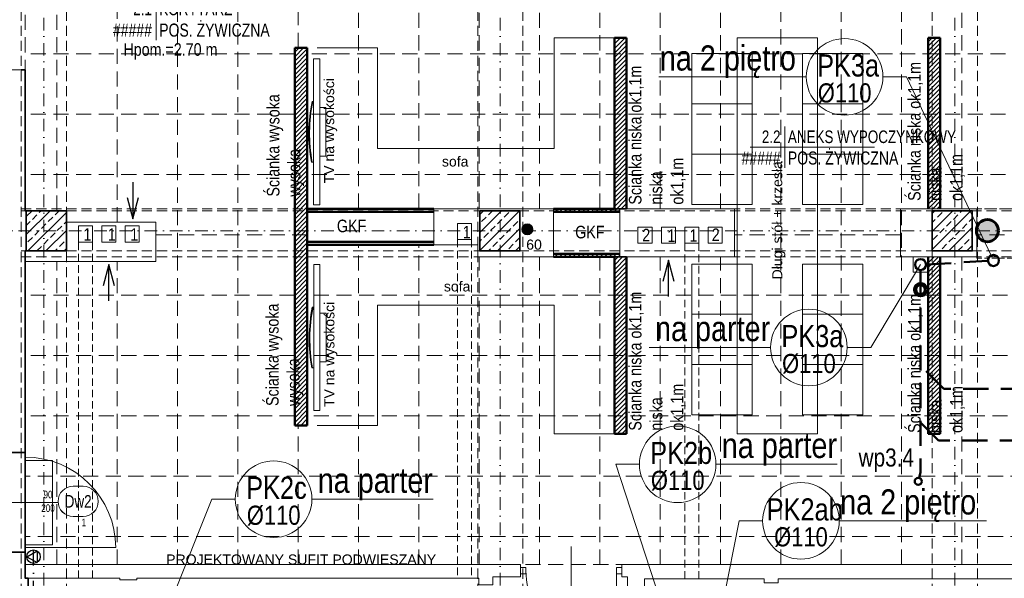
# Model space of a CAD drawing. Header units: millimetres. Extents: x -96593 to 66336, y -23969 to 7139.
# Tile 25 of 256: x -90263 to -89284, y -11182 to -10626. Entities that reach past the tile are written whole.
import ezdxf
from ezdxf.enums import TextEntityAlignment as Align

# ---------------------------------------------------------------- set-up
doc = ezdxf.new("R2010")
doc.units = ezdxf.units.MM
for name, pattern in [('DASHDOT', [1, 0.5, -0.25, 0, -0.25]), ('DASHED', [0.75, 0.5, -0.25]), ('DASHEDX2', [1.5, 1, -0.5])]:
    doc.linetypes.add(name, pattern=pattern)
for name, color, linetype, lineweight in [('!MARIUSZ', 220, 'Continuous', 35), ('BA_drz', 7, 'Continuous', 18), ('BA_KS_ist.', 34, 'Continuous', 50), ('BA_met', 7, 'Continuous', 18), ('BA_sym', 7, 'Continuous', 18), ('BA_txc', 1, 'Continuous', 18), ('BA_txs', 2, 'Continuous', 18), ('mm_klima_PROJ', 86, 'Continuous', 35), ('mm_klimatyzacja', 94, 'Continuous', 50), ('MM_KS_OPISY', 7, 'Continuous', 9), ('mm_SKROPLINY', 3, 'DASHDOT', 30), ('mm_went_opis', 7, 'Continuous', 15), ('PG_KANALIZACJA', 7, 'Continuous', 18), ('PG_KONSTRUKCJA', 5, 'Continuous', 35), ('PG_OSIE', 1, 'DASHDOT', 18), ('PG_PODCIĄGI', 1, 'DASHED', 18), ('PG_PRZERYWANE_ŚREDNIE', 1, 'DASHEDX2', 18), ('PG_SZRAF', 1, 'Continuous', 18), ('PG_WIDOKOWE_CIENKIE', 1, 'Continuous', 18), ('PG_WYPOSAŻENIE', 1, 'Continuous', 18), ('PG_ŚCIANY_DZIAŁOWE', 3, 'Continuous', 18), ('PG_ŚCIANY_SŁUPY', 4, 'Continuous', 35), ('Wyposażenie', 134, 'Continuous', 18)]:
    doc.layers.add(name, color=color, linetype=linetype, lineweight=lineweight)
doc.layers.add('BA_pom', color=6, linetype='Continuous', lineweight=18, plot=False)
doc.styles.add('BIKTS', font='bikromsw.shx', dxfattribs={"width": 0.85})
doc.styles.add('ROMANS', font='bikromsw.shx', dxfattribs={"width": 0.8})
doc.styles.get("Standard").update_dxf_attribs({"font": 'arial.ttf'})
pattern_1 = [(45, (-8805.7846, 2203.747), (-2.245064, 2.245064), [])]

# ---------------------------------------------------------------- blocks, each defined once
blk = doc.blocks.new('A$C4120e4f7')
at = {"linetype": 'DASHED', "ltscale": 10}
blk.add_line((40, 49), (40, 0), dxfattribs=at)
blk.add_lwpolyline([(0, 49), (80, 49), (80, 0), (0, 0)], close=True, dxfattribs=at)
blk = doc.blocks.new('A$C243F7E6F')
at = {"layer": 'PG_SZRAF'}
h = blk.add_hatch(dxfattribs=at)
h.set_pattern_fill('ANSI33', color=256, scale=2)
h.set_pattern_definition([(45, (-6891.598, -2675.306), (-8.980256, 8.980256), []), (45, (-6882.618, -2675.306), (-8.980256, 8.980256), [6.35, -3.175])])
h.paths.add_polyline_path([(0, 0), (40, 0), (40, -40), (0, -40)])
at = {"layer": 'PG_KONSTRUKCJA'}
blk.add_lwpolyline([(0, 0), (40, 0), (40, -40), (0, -40), (0, 0)], dxfattribs=at)
blk = doc.blocks.new('dr1h901')
at = {"color": 0}
blk.add_line((-0.5, 0), (-0.5, 1), dxfattribs=at)
blk.add_line((0, 0.362), (0, -0.266))
blk.add_arc((-0.5, 0), 1, 0, 90, dxfattribs=at)
blk = doc.blocks.new('A$Ca59fcd27')
at = {"layer": '!MARIUSZ', "color": 116, "lineweight": 5, "true_color": 0x136734}
for p, q in [((0, 50), (60, 50)), ((0, 0), (0, 50)), ((60, 50), (60, 0)), ((60, 0), (0, 0))]:
    blk.add_line(p, q, dxfattribs=at)
blk = doc.blocks.new('bikmet')
blk.add_line((0, 1.65), (0, -1.65))
at = {"style": 'ROMANS', "width": 0.8}
blk.add_attdef('NRPOM', text='', height=1, dxfattribs=at).set_placement((-0.333, 0.333), align=Align.RIGHT)
blk.add_attdef('NWAPOM', (0.25, 0.333), '', height=1, dxfattribs=at)
blk.add_attdef('PODLOGA', text='', height=1.042, dxfattribs=at).set_placement((0.25, -0.333), align=Align.TOP_LEFT)
blk = doc.blocks.new('SUFITY_1_P')
at = {"layer": 'PG_PRZERYWANE_ŚREDNIE', "color": 251, "lineweight": 15, "ltscale": 15, "true_color": 0x636466}
for points in [[(9748.63, -488.99), (10934.63, -488.99), (10934.63, -641.49), (11086.13, -641.49), (11086.13, -830.99), (11539.63, -830.99), (11539.63, -1195.49), (11102.13, -1195.49), (11102.13, -1142.99), (9734.63, -1142.99), (9734.63, -841.49), (9864.63, -841.49), (9864.63, -802.49), (9775.63, -802.49), (9775.63, -790.99), (9734.63, -790.99), (9734.63, -514.99), (9748.63, -514.99), (9748.63, -488.99)], [(9766.13, -790.99), (9766.13, -488.99)], [(9826.13, -802.49), (9826.13, -488.99)], [(9886.13, -1142.99), (9886.13, -488.99)], [(9946.13, -1142.99), (9946.13, -488.99)], [(10006.13, -628.99), (10006.13, -488.99)], [(10066.13, -788.99), (10066.13, -488.99)], [(10126.13, -788.99), (10126.13, -488.99)], [(10186.13, -788.99), (10186.13, -488.99)], [(10246.13, -788.99), (10246.13, -488.99)], [(10306.13, -788.99), (10306.13, -488.99)], [(10366.13, -788.99), (10366.13, -488.99)], [(10426.13, -788.99), (10426.13, -488.99)], [(10486.13, -1142.99), (10486.13, -488.99)], [(10546.13, -1142.99), (10546.13, -488.99)], [(10606.13, -1142.99), (10606.13, -488.99)], [(10666.13, -788.99), (10666.13, -488.99)], [(10002.63, -634.99), (9734.63, -634.99)], [(10934.63, -634.99), (10015.13, -634.99)], [(10002.63, -694.99), (9734.63, -694.99)], [(10934.63, -694.99), (10015.13, -694.99)], [(10002.63, -754.99), (9734.63, -754.99)], [(10934.63, -754.99), (10015.13, -754.99)], [(10015.24, -814.99), (9864.63, -814.99)], [(10605.13, -814.99), (10440.13, -814.99)], [(10866.13, -814.99), (10681.13, -814.99)], [(10066.13, -1142.99), (10066.13, -824.99)], [(10126.13, -1142.99), (10126.13, -824.99)], [(9766.13, -1142.99), (9766.13, -841.49)], [(9826.13, -1142.99), (9826.13, -841.49)], [(10186.13, -1142.99), (10186.13, -836.99)], [(10246.13, -1142.99), (10246.13, -836.99)], [(10306.13, -1142.99), (10306.13, -836.99)], [(10366.13, -1142.99), (10366.13, -836.99)], [(10426.13, -1142.99), (10426.13, -836.99)], [(10666.13, -1142.99), (10666.13, -836.99)], [(10002.63, -874.99), (9734.63, -874.99)], [(10936.63, -874.99), (10015.13, -874.99)], [(10002.63, -934.99), (9734.63, -934.99)], [(10936.63, -934.99), (10015.13, -934.99)], [(10002.63, -994.99), (9734.63, -994.99)], [(10936.63, -994.99), (10015.13, -994.99)], [(10006.13, -1142.99), (10006.13, -1004.49)], [(11539.63, -1054.99), (9734.63, -1054.99)], [(11539.63, -1114.99), (9734.63, -1114.99)]]:
    blk.add_lwpolyline(points, dxfattribs=at)
for points in [[(10002.63, -628.99), (10015.13, -628.99), (10015.13, -1004.49), (10002.63, -1004.49)], [(10440.13, -788.99), (10015.54, -788.99), (10015.13, -824.99), (10184.63, -824.99), (10184.63, -836.99), (10440.13, -836.99)], [(10681.13, -836.99), (10605.13, -836.99), (10605.13, -788.99), (10681.13, -788.99)]]:
    blk.add_lwpolyline(points, close=True, dxfattribs=at)
blk = doc.blocks.new('jamb')
blk.add_lwpolyline([(-0.5, -0.5), (-0.5, 0.5), (0.5, 0.5), (0.5, -0.5)], close=True)
blk = doc.blocks.new('symdrz')
blk.add_lwpolyline([(-10, -30, -1), (-10, 30), (10, 30, -1), (10, -30)], format="xyb", close=True)
at = {"style": 'BIKTS', "width": 0.8}
blk.add_attdef('SZERDRZ', text='', height=25, dxfattribs=at).set_placement((77.1, 8.8), align=Align.CENTER)
blk.add_attdef('SYMDRZ', text='', height=25, dxfattribs=at).set_placement((0, 0), align=Align.MIDDLE)
blk.add_attdef('WYSDRZ', text='', height=25, dxfattribs=at).set_placement((77.1, -9.5), align=Align.TOP_CENTER)
blk = doc.blocks.new('A$C19ebea96')
at = {"layer": 'PG_WIDOKOWE_CIENKIE', "color": 40, "true_color": 0xf8d731}
for points in [[(-53.1, -620.1), (-39.1, -620.1), (-39.1, -636.1), (-53.1, -636.1)], [(-15.85, -620.1), (-29.85, -620.1), (-29.85, -636.1), (-15.85, -636.1)], [(7.4, -620.1), (-6.6, -620.1), (-6.6, -636.1), (7.4, -636.1)], [(337.82, -617.76), (323.82, -617.76), (323.82, -633.76), (337.82, -633.76)], [(517.44, -621.26), (503.44, -621.26), (503.44, -637.26), (517.44, -637.26)], [(540.69, -621.26), (526.69, -621.26), (526.69, -637.26), (540.69, -637.26)], [(563.94, -621.26), (549.94, -621.26), (549.94, -637.26), (563.94, -637.26)], [(587.19, -621.26), (573.19, -621.26), (573.19, -637.26), (587.19, -637.26)]]:
    blk.add_lwpolyline(points, close=True, dxfattribs=at)
blk = doc.blocks.new('A$C5DA075D8')
at = {"layer": 'PG_KANALIZACJA'}
h = blk.add_hatch(color=252, dxfattribs=at)
h.dxf.hatch_style = 1
h.paths.add_polyline_path([(1433.69, 1394.27, 1), (1422.69, 1394.27, 1)])
at = {"layer": 'PG_WIDOKOWE_CIENKIE', "lineweight": 18}
h = blk.add_hatch(dxfattribs=at)
h.set_pattern_fill('LINE', color=252, angle=45)
h.set_pattern_definition(pattern_1)
h.paths.add_polyline_path([(1526.84, 1584.76), (1514.84, 1584.76), (1514.84, 1414.76), (1454.34, 1414.76), (1454.34, 1411.76), (1520.34, 1411.76), (1520.34, 1414.76), (1526.84, 1414.76)])
h.paths.add_polyline_path([(1526.84, 1366.76), (1520.34, 1366.76), (1520.34, 1369.76), (1454.34, 1369.76), (1454.34, 1366.76), (1514.84, 1366.76), (1514.84, 1190.76), (1526.84, 1190.76)])
h = blk.add_hatch(dxfattribs=at)
h.set_pattern_fill('LINE', color=252, angle=45)
h.set_pattern_definition(pattern_1)
h.paths.add_polyline_path([(1838.84, 1584.76), (1826.84, 1584.76), (1826.84, 1414.76), (1838.84, 1414.76)])
h.paths.add_polyline_path([(1838.84, 1366.76), (1826.84, 1366.76), (1826.84, 1190.76), (1838.84, 1190.76)])
h = blk.add_hatch(dxfattribs=at)
h.set_pattern_fill('LINE', color=252, angle=45)
h.set_pattern_definition(pattern_1)
h.paths.add_polyline_path([(1209.34, 1574.76), (1196.84, 1574.76), (1196.84, 1199.26), (1209.34, 1199.26)])
at = {"layer": '!MARIUSZ', "color": 252, "lineweight": 5}
for p, q in [((1215.66, 1491.32), (1215.66, 1563.9)), ((1215.66, 1563.9), (1221.71, 1563.9)), ((1221.71, 1563.9), (1221.71, 1418.75)), ((1214.1, 1521.57), (1214.86, 1521.56)), ((1215.66, 1521.56), (1214.86, 1521.56)), ((1215.66, 1461.09), (1215.66, 1521.56)), ((1221.71, 1515.52), (1227.91, 1515.52)), ((1227.91, 1467.13), (1227.91, 1515.52)), ((1215.66, 1491.32), (1215.66, 1418.75)), ((1304.53, 1474.76), (1354.53, 1474.76)), ((1214.23, 1461.09), (1213.47, 1461.09)), ((1214.23, 1461.09), (1215.66, 1461.09)), ((1221.71, 1467.13), (1227.91, 1467.13)), ((1215.66, 1418.75), (1221.71, 1418.75)), ((1215.92, 1286.77), (1215.92, 1359.35)), ((1215.92, 1359.35), (1221.97, 1359.35)), ((1221.97, 1359.35), (1221.97, 1214.2)), ((1214.36, 1317.01), (1215.12, 1317.01)), ((1215.92, 1317.01), (1215.12, 1317.01)), ((1215.92, 1256.53), (1215.92, 1317.01)), ((1304.53, 1318.76), (1354.53, 1318.76)), ((1221.97, 1310.96), (1228.17, 1310.96)), ((1228.17, 1262.58), (1228.17, 1310.96)), ((1215.92, 1286.77), (1215.92, 1214.2)), ((1214.48, 1256.53), (1213.72, 1256.53)), ((1214.48, 1256.53), (1215.92, 1256.53)), ((1221.97, 1262.58), (1228.17, 1262.58)), ((1215.92, 1214.2), (1221.97, 1214.2))]:
    blk.add_line(p, q, dxfattribs=at)
at = {"layer": '!MARIUSZ', "color": 252, "linetype": 'DASHED', "lineweight": 0, "ltscale": 50}
blk.add_line((924.84, 1552.76), (881.84, 1552.76), dxfattribs=at)
at = {"layer": '!MARIUSZ', "color": 252}
for p, q in [((1526.84, 1414.76), (1514.84, 1414.76)), ((1526.84, 1366.76), (1514.84, 1366.76))]:
    blk.add_line(p, q, dxfattribs=at)
at = {"layer": '!MARIUSZ', "color": 252, "lineweight": 5}
for centre, radius, start, end in [((1373.23, 1489.66), 162.3, 168.66248, 190.13979), ((1374.04, 1489.66), 162.35, 168.66624, 190.13596), ((1373.49, 1285.11), 162.3, 168.66248, 190.13979), ((1374.3, 1285.1), 162.35, 168.66624, 190.13596)]:
    blk.add_arc(centre, radius, start, end, dxfattribs=at)
at = {"layer": 'BA_met', "color": 252}
blk.add_lwpolyline([(1649.88, 1475.91), (1773.68, 1475.91)], dxfattribs=at)
at = {"layer": 'mm_went_opis', "color": 252, "linetype": 'DASHED', "lineweight": 15, "ltscale": 15}
for p, q in [((981.74, 1047.26), (981.74, 1381.66)), ((995.74, 1047.26), (995.74, 1381.66)), ((1358.66, 1384), (1358.66, 1047.26)), ((1372.66, 1384), (1372.66, 1047.26)), ((1584.79, 1380.5), (1584.79, 1046.76)), ((1598.79, 1380.5), (1598.79, 1046.76))]:
    blk.add_line(p, q, dxfattribs=at)
at = {"layer": 'mm_went_opis', "color": 252, "lineweight": 30}
for points in [[(1035.84, 1441.22), (1035.84, 1404.77)], [(1030.15, 1426.02), (1035.84, 1404.77), (1041.54, 1426.02)], [(1574.29, 1342.49), (1568.6, 1363.75), (1562.9, 1342.49)], [(1568.6, 1327.3), (1568.6, 1363.75)], [(1017.75, 1338.19), (1012.05, 1359.44), (1006.36, 1338.19)], [(1012.05, 1322.99), (1012.05, 1359.44)]]:
    blk.add_lwpolyline(points, dxfattribs=at)
at = {"layer": 'PG_KANALIZACJA', "color": 252}
blk.add_circle((1428.19, 1394.27), 5.5, dxfattribs=at)
at = {"layer": 'PG_OSIE', "color": 252, "ltscale": 25}
for points in [[(947.34, 2784.36), (947.34, 0)], [(1401.34, 2784.36), (1401.34, 0)], [(1853.34, 2784.36), (1853.34, 0)], [(696.17, 1392.76), (2976.42, 1392.76)]]:
    blk.add_lwpolyline(points, dxfattribs=at)
at = {"layer": 'PG_PODCIĄGI', "color": 252, "ltscale": 20}
for points in [[(924.84, 2631.76), (924.84, 157.76)], [(969.84, 2631.76), (969.84, 157.76)], [(1378.84, 2631.76), (1378.84, 157.76)], [(1423.84, 2631.76), (1423.84, 157.76)], [(1830.84, 2631.76), (1830.84, 157.76)], [(1875.84, 2631.76), (1875.84, 157.76)], [(924.84, 1414.76), (2280.34, 1414.76)], [(924.84, 1412.76), (2778.84, 1412.76)], [(924.84, 1372.76), (2778.84, 1372.76)], [(924.84, 1366.76), (2778.84, 1366.76)]]:
    blk.add_lwpolyline(points, dxfattribs=at)
at = {"layer": 'PG_WIDOKOWE_CIENKIE', "color": 252, "lineweight": 50}
for p, q in [((1514.84, 1584.76), (1514.84, 1414.76)), ((1514.84, 1584.76), (1526.84, 1584.76)), ((1526.84, 1584.76), (1526.84, 1414.76)), ((1826.84, 1584.76), (1826.84, 1414.76)), ((1826.84, 1584.76), (1838.84, 1584.76)), ((1838.84, 1584.76), (1838.84, 1414.76)), ((1196.84, 1574.76), (1196.84, 1199.26)), ((1196.84, 1574.76), (1209.34, 1574.76)), ((1209.34, 1574.76), (1209.34, 1199.26)), ((1335.34, 1414.76), (1209.34, 1414.76)), ((1335.34, 1411.76), (1209.34, 1411.76)), ((1454.34, 1414.76), (1514.84, 1414.76)), ((1454.34, 1411.76), (1520.34, 1411.76)), ((1335.34, 1381.76), (1209.34, 1381.76)), ((1335.34, 1378.76), (1209.34, 1378.76)), ((1520.34, 1369.76), (1454.34, 1369.76)), ((1514.84, 1366.76), (1454.34, 1366.76)), ((1514.84, 1190.76), (1514.84, 1366.76)), ((1526.84, 1190.76), (1526.84, 1366.76)), ((1826.84, 1190.76), (1826.84, 1366.76)), ((1838.84, 1190.76), (1838.84, 1366.76)), ((1196.84, 1199.26), (1209.34, 1199.26)), ((1526.84, 1190.76), (1514.84, 1190.76)), ((1838.84, 1190.76), (1826.84, 1190.76))]:
    blk.add_line(p, q, dxfattribs=at)
at = {"layer": 'PG_ŚCIANY_DZIAŁOWE', "color": 252}
for points in [[(1454.34, 1366.76), (1454.34, 1414.76), (1335.34, 1414.76), (1335.34, 1378.76), (1378.84, 1378.76), (1378.84, 1366.76), (1454.34, 1366.76)], [(1520.34, 1366.76), (1520.34, 1414.76), (1634.34, 1414.76), (1634.34, 1366.76), (1520.34, 1366.76)], [(1799.34, 1366.76), (1875.34, 1366.76), (1875.34, 1414.76), (1799.34, 1414.76), (1799.34, 1366.76)], [(969.84, 1401.26), (1058.84, 1401.26), (1058.84, 1362.26), (928.84, 1362.26)], [(928.84, 1060.76), (1421.34, 1060.76), (1421.34, 1048.76), (1393.84, 1048.76), (1393.84, 1040.76), (1379.84, 1040.76), (1379.84, 1047.26), (1039.84, 1047.26), (1039.84, 1045.76), (1022.84, 1045.76), (1022.84, 1047.26), (928.84, 1047.26), (928.84, 1060.76)], [(1522.34, 1060.76), (2174.34, 1060.76)], [(2017.84, 1046.76), (1677.84, 1046.76), (1677.84, 1042.76), (1663.84, 1042.76), (1663.84, 1046.76), (1544.84, 1046.76), (1544.84, 977.76), (1571.84, 977.76), (1571.84, 959.24), (1677.84, 959.24), (1677.84, 817.76), (1635.84, 817.76), (1635.84, 838.26), (1656.84, 838.26), (1656.84, 943.26), (1541.84, 943.26), (1541.84, 940.76), (1527.84, 940.76), (1527.84, 1048.76), (1522.34, 1048.76), (1522.34, 1060.76)]]:
    blk.add_lwpolyline(points, dxfattribs=at)
at = {"layer": 'PG_ŚCIANY_SŁUPY', "color": 252}
for points in [[(924.84, 1552.76), (928.84, 1552.76), (928.84, 1412.76), (969.84, 1412.76), (969.84, 1372.76), (928.84, 1372.76), (928.84, 1172.26), (881.84, 1172.26), (881.84, 1496.26)], [(928.84, 1172.26), (928.84, 1073.26)], [(881.84, 826.26), (881.84, 1073.26), (928.84, 1073.26), (928.84, 1047.26), (931.84, 1047.26), (931.84, 812.76), (969.84, 812.76), (969.84, 772.76), (933.34, 772.76), (933.34, 202.76)]]:
    blk.add_lwpolyline(points, dxfattribs=at)
at = {"layer": 'Wyposażenie', "color": 252, "lineweight": 5}
for p, q in [((1454.84, 1474.76), (1454.84, 1584.76)), ((1454.84, 1584.76), (1514.84, 1584.76)), ((1636.84, 1584.63), (1716.84, 1584.63)), ((1636.84, 1584.63), (1636.84, 1190.76)), ((1716.84, 1584.63), (1716.84, 1190.76)), ((1219.34, 1574.76), (1279.34, 1574.76)), ((1279.34, 1574.76), (1279.34, 1474.76)), ((1279.34, 1474.76), (1454.84, 1474.76)), ((1279.34, 1318.76), (1454.84, 1318.76)), ((1279.34, 1318.76), (1454.84, 1318.76)), ((1279.34, 1318.76), (1279.34, 1199.26)), ((1454.84, 1318.76), (1454.84, 1190.76)), ((1219.34, 1199.26), (1279.34, 1199.26)), ((1454.84, 1190.76), (1514.84, 1190.76)), ((1636.84, 1190.76), (1716.84, 1190.76))]:
    blk.add_line(p, q, dxfattribs=at)
at = {"color": 252}
blk.add_blockref('A$C19ebea96', (1034.84, 2017.76), dxfattribs=at)
at = {"layer": 'BA_drz', "color": 252, "zscale": -90}
for p, xscale, yscale, rotation in [((928.84, 1122.64), -90, 89.99999999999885, 270), ((1471.84, 1054.76), 90, 90, 180)]:
    blk.add_blockref('dr1h901', p, dxfattribs=dict(at, xscale=xscale, yscale=yscale, rotation=rotation))
at = {"layer": 'BA_drz', "color": 252, "xscale": -5.5, "yscale": 5.999999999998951, "zscale": 5.5}
for p in [(1424.09, 1054.76), (1519.59, 1054.76)]:
    blk.add_blockref('jamb', p, dxfattribs=at)
at = {"layer": 'BA_met', "color": 252}
ref = blk.add_blockref('bikmet', (1058.96, 1603.11), dxfattribs=dict(at, xscale=12.5, yscale=12.5, zscale=12.5))
ref.add_attrib('NRPOM', ' 2.1', dxfattribs={"layer": '0', "height": 12.5, "style": 'ROMANS', "width": 0.8}).set_placement((1054.8, 1607.27), align=Align.RIGHT)
ref.add_attrib('NWAPOM', 'KORYTARZ', (1062.09, 1607.27), dxfattribs={"layer": '0', "height": 12.5, "style": 'ROMANS', "width": 0.8})
ref.add_attrib('RAREA', '#####', dxfattribs={"layer": '0', "height": 13.021, "style": 'ROMANS', "width": 0.8}).set_placement((1054.8, 1598.94), align=Align.TOP_RIGHT)
ref.add_attrib('PODLOGA', 'POS. ŻYWICZNA', dxfattribs={"layer": '0', "height": 13.0208, "style": 'ROMANS', "width": 0.8}).set_placement((1062.09, 1598.94), align=Align.TOP_LEFT)
ref = blk.add_blockref('bikmet', (1684.23, 1475.91), dxfattribs=dict(at, xscale=12.5, yscale=12.5, zscale=12.5))
ref.add_attrib('NRPOM', ' 2.2', dxfattribs={"layer": '0', "height": 12.5, "style": 'ROMANS', "width": 0.8}).set_placement((1680.06, 1480.08), align=Align.RIGHT)
ref.add_attrib('NWAPOM', 'ANEKS WYPOCZYNKOWY', (1687.35, 1480.08), dxfattribs={"layer": '0', "height": 12.5, "style": 'ROMANS', "width": 0.8})
ref.add_attrib('RAREA', '#####', dxfattribs={"layer": '0', "height": 13.021, "style": 'ROMANS', "width": 0.8}).set_placement((1680.06, 1471.75), align=Align.TOP_RIGHT)
ref.add_attrib('PODLOGA', 'POS. ŻYWICZNA', dxfattribs={"layer": '0', "height": 13.0208, "style": 'ROMANS', "width": 0.8}).set_placement((1687.35, 1471.75), align=Align.TOP_LEFT)
at = {"layer": 'BA_sym', "color": 252}
ref = blk.add_blockref('symdrz', (981.46, 1123.71), dxfattribs=dict(at, xscale=0.5000000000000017, yscale=0.5000000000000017, zscale=0.5000000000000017, rotation=4.729105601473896e-06))
ref.add_attrib('Symdrz', 'Dw2', dxfattribs={"height": 12.5, "rotation": 0, "style": 'BIKTS', "width": 0.8}).set_placement((981.46, 1123.71), align=Align.MIDDLE_CENTER)
ref.add_attrib('Szerdrz', '90', dxfattribs={"layer": 'BA_txc', "height": 7.5, "rotation": 0, "style": 'BIKTS', "width": 0.8}).set_placement((951.46, 1130.46), align=Align.MIDDLE_CENTER)
ref.add_attrib('Wysdrz', '200', dxfattribs={"layer": 'BA_txc', "height": 7.5, "rotation": 0, "style": 'BIKTS', "width": 0.8}).set_placement((951.46, 1116.96), align=Align.MIDDLE_CENTER)
ref.add_attrib('Sztuk', '1', (984.89, 1098.96), dxfattribs={"layer": 'BA_pom', "height": 7.5, "rotation": 0, "style": 'BIKTS', "width": 0.8})
at = {"layer": 'PG_KONSTRUKCJA', "color": 252}
for p in [(929.84, 1412.76), (1380.84, 1412.76), (1830.84, 1412.76)]:
    blk.add_blockref('A$C243F7E6F', p, dxfattribs=at)
at = {"layer": 'PG_PRZERYWANE_ŚREDNIE', "color": 252}
blk.add_blockref('SUFITY_1_P', (-8805.78, 2203.75), dxfattribs=at)
at = {"layer": 'PG_WYPOSAŻENIE', "color": 252}
blk.add_blockref('A$C4120e4f7', (1875.34, 1365.51), dxfattribs=at)
at = {"layer": 'Wyposażenie', "color": 252}
for p in [(1591.84, 1519.11), (1701.84, 1519.11), (1591.84, 1469.11), (1701.84, 1469.11), (1591.84, 1419.11), (1701.84, 1419.11), (1591.84, 1309.76), (1701.84, 1309.76), (1591.84, 1259.76), (1701.84, 1259.76), (1591.84, 1209.76), (1701.84, 1209.76)]:
    blk.add_blockref('A$Ca59fcd27', p, dxfattribs=at)
at = {"layer": '!MARIUSZ', "color": 252, "insert": (1069.01, 1070.87), "char_height": 10, "attachment_point": 1}
blk.add_mtext_dynamic_manual_height_columns('PROJEKTOWANY SUFIT PODWIESZANY', width=650.6795, gutter_width=50, heights=[0], dxfattribs=at)
at = {"layer": 'BA_txs', "color": 252, "style": 'BIKTS', "width": 0.85}
blk.add_text('Hpom.=2.70 m', height=12.5, dxfattribs=at).set_placement((1026.42, 1566.93))
at = {"layer": 'BA_txs', "color": 252, "char_height": 12.5, "attachment_point": 1, "rotation": 90, "style": 'BIKTS'}
for s, insert in [('Ścianka niska ok1,1m', (1806.93, 1422.54)), ('Ścianka niska ok1,1m', (1529.25, 1418.82)), ('Ścianka wysoka', (1169.14, 1426.81)), ('Ścianka niska ok1,1m', (1529.25, 1194.01)), ('Ścianka niska ok1,1m', (1806.93, 1191.74)), ('Ścianka wysoka', (1168.36, 1218.55))]:
    blk.add_mtext_dynamic_manual_height_columns(s, width=650.6795, gutter_width=50, heights=[0], dxfattribs=dict(at, insert=insert))
at = {"layer": 'BA_txs', "color": 252, "char_height": 12.5, "attachment_point": 1, "style": 'BIKTS'}
for insert in [(1238.79, 1403.91), (1475.83, 1397.77)]:
    blk.add_mtext_dynamic_manual_height_columns('GKF', width=650.6795, gutter_width=50, heights=[0], dxfattribs=dict(at, insert=insert))
at = {"layer": 'BA_txs', "color": 252, "insert": (1317.4, 350.65), "char_height": 12.5, "width": 265.5977, "attachment_point": 7, "rotation": 90, "style": 'BIKTS'}
blk.add_mtext('\\pi58.92981;LISTWA ODBOJOWA\\P\\pi95.61136; ŚCIENNA', dxfattribs=at)
at = {"layer": 'mm_went_opis', "color": 252, "lineweight": 30, "style": 'BIKTS', "width": 0.85}
for s, p in [('1', (986.71, 1382.9)), ('1', (1011.02, 1382.9)), ('1', (1033.3, 1382.9)), ('1', (1364, 1385.25)), ('2', (1542.5, 1382.3)), ('1', (1567.56, 1381.74)), ('1', (1589.54, 1381.88)), ('2', (1611.65, 1382.62))]:
    blk.add_text(s, height=12.5, dxfattribs=at).set_placement(p)
at = {"layer": 'PG_KANALIZACJA', "color": 252, "insert": (1427.13, 1384.09), "char_height": 10, "attachment_point": 1}
blk.add_mtext_dynamic_manual_height_columns('60', width=650.6795, gutter_width=50, heights=[0], dxfattribs=at)
at = {"layer": 'Wyposażenie', "color": 252, "lineweight": 5, "char_height": 10, "attachment_point": 1, "rotation": 90}
for s, insert in [('TV na wysokości', (1226.08, 1439.95)), ('Długi stół + krzesła', (1671.81, 1344.47)), ('TV na wysokości', (1226.33, 1217.46))]:
    blk.add_mtext_dynamic_manual_height_columns(s, width=650.6795, gutter_width=50, heights=[0], dxfattribs=dict(at, insert=insert))
at = {"layer": 'Wyposażenie', "color": 252, "lineweight": 5, "char_height": 10, "attachment_point": 1}
for insert in [(1343.25, 1466.74), (1345.18, 1342.5)]:
    blk.add_mtext_dynamic_manual_height_columns('sofa', width=650.6795, gutter_width=50, heights=[0], dxfattribs=dict(at, insert=insert))
blk = doc.blocks.new('skrop')
at = {"layer": 'mm_SKROPLINY', "color": 0, "linetype": 'ByBlock', "lineweight": 30}
for p, q in [((-807.06, -12100.94), (-799.34, -12096.74)), ((-799.34, -12096.74), (-799.34, -12105.14)), ((-807.06, -12100.94), (-799.34, -12105.14))]:
    blk.add_line(p, q, dxfattribs=at)
blk.add_circle((-802.06, -12100.94), 5, dxfattribs=at)
blk = doc.blocks.new('A$Cf7ba70b6')
at = {"layer": 'BA_KS_ist.', "color": 1, "linetype": 'Continuous', "ltscale": 25}
blk.add_circle((922, -1223.5), 5.5, dxfattribs=at)
blk = doc.blocks.new('A$C6e2b8caa')
at = {"layer": 'BA_KS_ist.', "color": 51, "linetype": 'Continuous', "lineweight": 140, "ltscale": 25, "true_color": 0xf7f281}
blk.add_circle((872, -658.5), 5.5, dxfattribs=at)

msp = doc.modelspace()

# ---------------------------------------------------------------- hatches: boundary and pattern name
at = {"layer": 'mm_went_opis', "lineweight": 60}
h = msp.add_hatch(color=4, dxfattribs=at)
h.dxf.hatch_style = 1
h.paths.add_polyline_path([(-89311.9, -10836.14, 0.00845), (-89311.89, -10836.51), (-89289.9, -10836.51, 0.00845), (-89289.9, -10836.14, 1)])
h.paths.add_polyline_path([(-89289.9, -10836.51), (-89311.89, -10836.51, 0.966758)])

# ---------------------------------------------------------------- linework, layer by layer
at = {"layer": 'BA_KS_ist.', "linetype": 'DASHED', "ltscale": 50}
for p, q in [((-89361.95, -10869.82), (-89300.44, -10866.15)), ((-89367.45, -10875.32), (-89367.45, -11076.46)), ((-89344.21, -10993.61), (-89367.45, -10970.37)), ((-89224.99, -10993.61), (-89344.21, -10993.61)), ((-89349.5, -11044.82), (-89367.45, -11026.87)), ((-89188.45, -11044.82), (-89349.5, -11044.82)), ((-89368.89, -11082.08), (-89367.45, -11076.46))]:
    msp.add_line(p, q, dxfattribs=at)
at = {"layer": 'BA_KS_ist.', "linetype": 'Continuous', "lineweight": 15, "ltscale": 25}
msp.add_lwpolyline([(-89374.95, -10862.32), (-89359.95, -10862.32), (-89359.95, -10877.32), (-89374.95, -10877.32)], close=True, dxfattribs=at)
at = {"layer": 'BA_KS_ist.', "linetype": 'Continuous', "ltscale": 25}
for centre, radius in [((-89294.95, -10865.82), 5.5), ((-89367.45, -10869.82), 5.5), ((-89369.76, -11085.48), 3.5)]:
    msp.add_circle(centre, radius, dxfattribs=at)
at = {"layer": 'BA_met', "color": 252}
msp.add_lwpolyline([(-89536.92, -10753.17), (-89413.11, -10753.17)], dxfattribs=at)
at = {"layer": 'mm_klimatyzacja', "color": 3, "linetype": 'Continuous', "lineweight": 20, "ltscale": 50}
msp.add_lwpolyline([(-90257.95, -11148.65), (-90257.95, -11064.65), (-90230.95, -11064.65), (-90230.95, -11148.65)], close=True, dxfattribs=at)
at = {"layer": 'MM_KS_OPISY'}
for p, q in [((-89627.7, -10683.18), (-89481.11, -10683.18)), ((-89381.51, -10683.18), (-89404.91, -10683.18)), ((-89381.51, -10683.18), (-89297.31, -10860.85)), ((-89417.03, -10952.36), (-89367.45, -10869.82)), ((-89637.32, -10952.36), (-89516.64, -10952.36)), ((-89417.03, -10952.36), (-89440.44, -10952.36)), ((-89647.12, -11068.54), (-89670.53, -11068.54)), ((-89670.53, -11068.54), (-89609.15, -11257.11)), ((-89570.92, -11068.54), (-89450.24, -11068.54)), ((-90072.43, -11103.24), (-90190.4, -11397.22)), ((-90049.03, -11103.24), (-90072.43, -11103.24)), ((-89972.83, -11103.24), (-89852.14, -11103.24)), ((-89547.95, -11124.76), (-89566.79, -11219.44)), ((-89524.55, -11124.76), (-89547.95, -11124.76)), ((-89448.35, -11124.76), (-89301.76, -11124.76))]:
    msp.add_line(p, q, dxfattribs=at)
for centre in [(-89443.01, -10683.18), (-89478.54, -10952.36), (-89609.02, -11068.54), (-90010.93, -11103.24), (-89486.45, -11124.76)]:
    msp.add_circle(centre, 38.1, dxfattribs=at)
at = {"layer": 'mm_SKROPLINY', "ltscale": 30}
msp.add_line((-90249.78, -11410), (-90249.78, -11148.65), dxfattribs=at)
at = {"layer": 'mm_went_opis', "color": 4, "lineweight": 60}
msp.add_circle((-89300.9, -10836.14), 11, dxfattribs=at)

# ---------------------------------------------------------------- block references
at = {"layer": 'BA_drz', "color": 252, "zscale": -90}
for p, xscale, yscale, rotation in [((-90257.95, -11106.44), -90, 89.99999999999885, 270), ((-89714.95, -11174.32), 90, 90, 180)]:
    msp.add_blockref('dr1h901', p, dxfattribs=dict(at, xscale=xscale, yscale=yscale, rotation=rotation))
at = {"layer": 'BA_drz', "color": 252, "xscale": -5.5, "yscale": 5.999999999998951, "zscale": 5.5}
for p in [(-89762.7, -11174.32), (-89667.2, -11174.32)]:
    msp.add_blockref('jamb', p, dxfattribs=at)
at = {"layer": 'BA_met', "color": 252}
ref = msp.add_blockref('bikmet', (-90127.83, -10625.97), dxfattribs=dict(at, xscale=12.5, yscale=12.5, zscale=12.5))
ref.add_attrib('NRPOM', ' 2.1', dxfattribs={"layer": '0', "height": 12.5, "style": 'ROMANS', "width": 0.8}).set_placement((-90132, -10621.8), align=Align.RIGHT)
ref.add_attrib('NWAPOM', 'KORYTARZ', (-90124.7, -10621.8), dxfattribs={"layer": '0', "height": 12.5, "style": 'ROMANS', "width": 0.8})
ref.add_attrib('RAREA', '#####', dxfattribs={"layer": '0', "height": 13.021, "style": 'ROMANS', "width": 0.8}).set_placement((-90132, -10630.14), align=Align.TOP_RIGHT)
ref.add_attrib('PODLOGA', 'POS. ŻYWICZNA', dxfattribs={"layer": '0', "height": 13.0208, "style": 'ROMANS', "width": 0.8}).set_placement((-90124.7, -10630.14), align=Align.TOP_LEFT)
at = {"layer": 'BA_met', "color": 252, "xscale": 12.5, "yscale": 12.5, "zscale": 12.5}
msp.add_blockref('bikmet', (-89502.56, -10753.17), dxfattribs=at).add_auto_attribs({'NRPOM': ' 2.2', 'NWAPOM': 'ANEKS WYPOCZYNKOWY', 'PODLOGA': 'POS. ŻYWICZNA'})
at = {"layer": 'BA_sym', "color": 252}
ref = msp.add_blockref('symdrz', (-90205.33, -11105.36), dxfattribs=dict(at, xscale=0.5000000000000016, yscale=0.5000000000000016, zscale=0.5000000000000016, rotation=4.729105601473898e-06))
ref.add_attrib('Symdrz', 'Dw2', dxfattribs={"height": 12.5, "rotation": 0, "style": 'BIKTS', "width": 0.8}).set_placement((-90205.33, -11105.36), align=Align.MIDDLE_CENTER)
ref.add_attrib('Szerdrz', '90', dxfattribs={"layer": 'BA_txc', "height": 7.5, "rotation": 0, "style": 'BIKTS', "width": 0.8}).set_placement((-90235.33, -11098.61), align=Align.MIDDLE_CENTER)
ref.add_attrib('Wysdrz', '200', dxfattribs={"layer": 'BA_txc', "height": 7.5, "rotation": 0, "style": 'BIKTS', "width": 0.8}).set_placement((-90235.33, -11112.11), align=Align.MIDDLE_CENTER)
ref.add_attrib('Sztuk', '1', (-90201.91, -11130.11), dxfattribs={"layer": 'BA_pom', "height": 7.5, "rotation": 0, "style": 'BIKTS', "width": 0.8})
at = {"layer": 'mm_klima_PROJ', "lineweight": 30, "xscale": 1.35, "yscale": 1.35, "zscale": 1.35}
msp.add_blockref('skrop', (-89167, 5175.85), dxfattribs=at)
at = {"layer": 'mm_went_opis', "color": 2, "lineweight": 60}
msp.add_blockref('A$C5DA075D8', (-91186.79, -12229.08), dxfattribs=at)
at = {"layer": 'mm_went_opis', "lineweight": 60}
for name, p in [('A$Cf7ba70b6', (-90216.95, -9642.32)), ('A$C6e2b8caa', (-90239.45, -10236.32))]:
    msp.add_blockref(name, p, dxfattribs=at)

# ---------------------------------------------------------------- texts
at = {"layer": 'BA_txs', "color": 252, "style": 'BIKTS', "width": 0.85}
msp.add_text('Hpom.=2.70 m', height=12.5, dxfattribs=at).set_placement((-90160.37, -10662.15))
at = {"layer": 'BA_txs', "color": 252, "char_height": 12.5, "attachment_point": 1, "rotation": 90, "style": 'BIKTS'}
for s, insert in [('Ścianka wysoka', (-90017.66, -10802.27)), ('Ścianka niska ok1,1m', (-89657.55, -10810.26)), ('Ścianka niska ok1,1m', (-89379.87, -10806.53)), ('Ścianka wysoka', (-90018.44, -11010.53)), ('Ścianka niska ok1,1m', (-89657.55, -11035.07)), ('Ścianka niska ok1,1m', (-89379.87, -11037.33))]:
    msp.add_mtext_dynamic_manual_height_columns(s, width=6.5068, gutter_width=50, heights=[0], dxfattribs=dict(at, insert=insert))
at = {"layer": 'BA_txs', "color": 252, "char_height": 12.5, "attachment_point": 1, "style": 'BIKTS'}
for insert in [(-89948, -10825.17), (-89710.96, -10831.31)]:
    msp.add_mtext_dynamic_manual_height_columns('GKF', width=6.5068, gutter_width=50, heights=[0], dxfattribs=dict(at, insert=insert))
at = {"layer": 'BA_txs', "color": 252, "insert": (-89869.4, -11878.43), "char_height": 12.5, "width": 265.5977, "attachment_point": 7, "rotation": 90, "style": 'BIKTS'}
msp.add_mtext('\\pi58.92981;LISTWA ODBOJOWA\\P\\pi95.61136; ŚCIENNA', dxfattribs=at)
at = {"layer": 'MM_KS_OPISY', "attachment_point": 1}
for s, width, insert, char_height in [('{\\fArial Narrow|b0|i0|c238|p34;na 2 piętro}', 200.9859, (-89626.77, -10651.86), 25), ('{\\fArial Narrow|b0|i0|c238|p34;PK3a}', 25.4, (-89470.33, -10660.84), 22), ('{\\fArial Narrow|b0|i0|c238|p34;%%C110}', 0.5033, (-89469.67, -10689.59), 19.05), ('{\\fArial Narrow|b0|i0|c238|p34;na parter}', 200.9859, (-89631.58, -10921.03), 25), ('{\\fArial Narrow|b0|i0|c238|p34;PK3a}', 25.4, (-89505.86, -10930.01), 22), ('{\\fArial Narrow|b0|i0|c238|p34;%%C110}', 0.5033, (-89505.2, -10958.76), 19.05), ('{\\fArial Narrow|b0|i0|c238|p34;PK2b}', 25.4, (-89636.35, -11046.2), 22), ('{\\fArial Narrow|b0|i0|c238|p34;na parter}', 200.9859, (-89565.18, -11037.22), 25), ('{\\fArial Narrow|b0|i0|c238|p34;wp3.4}', 200.9859, (-89429.05, -11052.76), 18), ('{\\fArial Narrow|b0|i0|c238|p34;na parter}', 200.9859, (-89967.08, -11071.92), 25), ('{\\fArial Narrow|b0|i0|c238|p34;%%C110}', 0.5033, (-89635.68, -11074.95), 19.05), ('{\\fArial Narrow|b0|i0|c238|p34;PK2c}', 25.4, (-90038.25, -11080.89), 22), ('{\\fArial Narrow|b0|i0|c238|p34;na 2 piętro}', 200.9859, (-89447.41, -11093.44), 25), ('{\\fArial Narrow|b0|i0|c238|p34;PK2ab}', 25.4, (-89520.5, -11102.41), 22), ('{\\fArial Narrow|b0|i0|c238|p34;%%C110}', 0.5033, (-90037.59, -11109.65), 19.05), ('{\\fArial Narrow|b0|i0|c238|p34;%%C110}', 0.5033, (-89513.11, -11131.17), 19.05)]:
    msp.add_mtext_dynamic_manual_height_columns(s, width=width, gutter_width=1, heights=[0], dxfattribs=dict(at, insert=insert, char_height=char_height))

doc.saveas('drawing.dxf')
